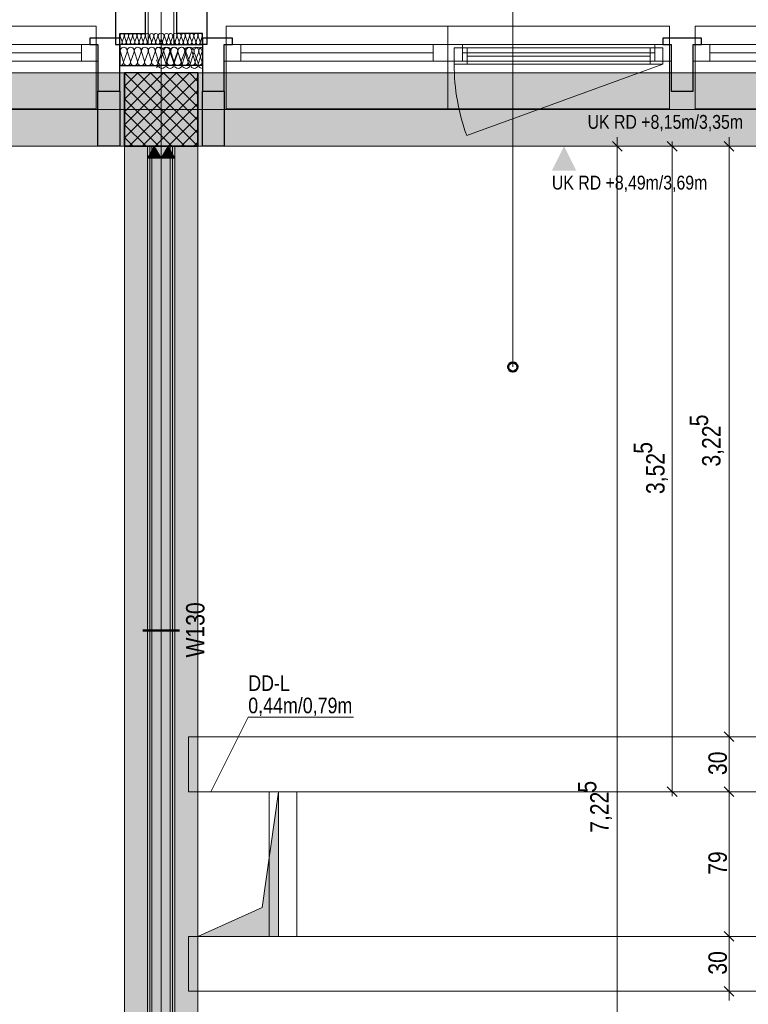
# Model space of a CAD drawing. Extents: x -620 to 300, y 62 to 1107.
# Tile 97 of 256: x -141 to -61, y 894 to 1002. Entities that reach past the tile are written whole.
import ezdxf
from ezdxf.lldxf.tags import DXFTag

# ---------------------------------------------------------------- set-up
doc = ezdxf.new("R2010")
doc.units = 0
doc.layers.get('0').update_dxf_attribs({"lineweight": 35})
for name, color, linetype, lineweight, true_color in [('00 -Bauelemente -Dämmung innen', 7, 'Continuous', 9, 0xff7fe6), ('00 -Bauelemente -Gipskarton', 7, 'Continuous', 9, 0xff7fe6), ('00_Beschriftung UZ', 3, 'Continuous', 13, 0x00ff00), ('30 -33 Aussenwände- 3 Aussenstützen', 7, 'Continuous', 50, 0x0000dd), ('30 -33 Aussenwände- 7 Fassade_ Elemente', 7, 'Continuous', 9, 0x00aacc), ('30 -34 Innenwände- 2 nichttragend', 7, 'Continuous', 18, 0xff7fe6), ('30 -35 Decken- 1 Konstruktion-Träger- Stahlbeton', 7, 'grob-A06G9FRA8I', 13, 0x33aa00), ('30 -35 Decken- 1 Konstruktion-Träger- Stahlbeton -Ortbeton', 7, 'grob-A06G9FRA8I', 13, 0x33aa00), ('30 -35 Decken- 11 Durchbruch', 5, 'Continuous', 15, 0x0000ff), ('70 -72 Beschriftung- 2 Beschriftung Bauteile', 7, 'Continuous', 9, 0x9999ff), ('70 -75 Raumstempel-2 Verweislinie', 1, 'Continuous', 9, 0xff0000), ('70 -76 Bemaßung- 2 Allgemein', 9, 'Continuous', 5, 0x808080)]:
    doc.layers.add(name, color=color, linetype=linetype, lineweight=lineweight, true_color=true_color)
for name, color, linetype, lineweight in [('30 -35 Decken- 1 Konstruktion-Träger- Stahl Hohlprofil', 7, 'grob-A06G9FRA8I', 9), ('70 -71 Achsen- 1 Gebäudeachsen', 7, 'STRICHPUNKT2-A06G9FR98I', 18), ('70 -75 Raumstempel- 3 Wandstempel', 7, 'Continuous', 50)]:
    doc.layers.add(name, color=color, linetype=linetype, lineweight=lineweight)
doc.layers.add('iwb_Schraffur_Unterzug', color=7, linetype='Continuous', lineweight=5, true_color=0xffffcc, plot=False)
doc.styles.get("Standard").update_dxf_attribs({"font": 'ARIALN.TTF'})
tags = doc.linetypes.add('grob-A06G9FRA8I', pattern=[14, 3, -8, 3]).pattern_tags.tags
tags[8:9] = [DXFTag(74, 4), DXFTag(75, 0), DXFTag(340, '0'), DXFTag(46, 0.0), DXFTag(50, 0.0), DXFTag(44, 0.0), DXFTag(45, 0.0)]
tags[6:7] = [DXFTag(74, 4), DXFTag(75, 0), DXFTag(340, '0'), DXFTag(46, 0.0), DXFTag(50, 0.0), DXFTag(44, 0.0), DXFTag(45, 0.0)]
tags[4:5] = [DXFTag(74, 4), DXFTag(75, 0), DXFTag(340, '0'), DXFTag(46, 0.0), DXFTag(50, 0.0), DXFTag(44, 0.0), DXFTag(45, 0.0)]
tags = doc.linetypes.add('STRICHPUNKT2-A06G9FR98I', pattern=[12.7, 6.35, -3.175, 0, -3.175]).pattern_tags.tags
tags[10:11] = [DXFTag(74, 4), DXFTag(75, 0), DXFTag(340, '0'), DXFTag(46, 0.0), DXFTag(50, 0.0), DXFTag(44, 0.0), DXFTag(45, 0.0)]
tags[8:9] = [DXFTag(74, 4), DXFTag(75, 0), DXFTag(340, '0'), DXFTag(46, 0.0), DXFTag(50, 0.0), DXFTag(44, 0.0), DXFTag(45, 0.0)]
tags[6:7] = [DXFTag(74, 4), DXFTag(75, 0), DXFTag(340, '0'), DXFTag(46, 0.0), DXFTag(50, 0.0), DXFTag(44, 0.0), DXFTag(45, 0.0)]
tags[4:5] = [DXFTag(74, 4), DXFTag(75, 0), DXFTag(340, '0'), DXFTag(46, 0.0), DXFTag(50, 0.0), DXFTag(44, 0.0), DXFTag(45, 0.0)]

# ---------------------------------------------------------------- blocks, each defined once
blk = doc.blocks.new('Referenz-A06G9FRB8I')
at = {"layer": '00 -Bauelemente -Dämmung innen', "color": 0, "linetype": 'Continuous', "ltscale": 0.13}
for p, q in [((-126.58, 831.05), (-126.58, 988.05)), ((-124.58, 843.05), (-124.58, 988.05))]:
    blk.add_line(p, q, dxfattribs=at)
at = {"layer": '00 -Bauelemente -Gipskarton', "color": 0, "linetype": 'Continuous', "ltscale": 0.13}
for p, q in [((-127.08, 831.05), (-127.08, 988.05)), ((-126.83, 831.05), (-126.83, 988.05)), ((-126.58, 831.05), (-126.58, 988.05)), ((-124.58, 843.05), (-124.58, 988.05)), ((-124.33, 843.3), (-124.33, 988.05)), ((-124.08, 843.55), (-124.08, 988.05))]:
    blk.add_line(p, q, dxfattribs=at)
at = {"layer": '00_Beschriftung UZ', "color": 0, "lineweight": 0}
for points in [[(-82.91, 990.72), (-81.58, 988.05), (-80.24, 990.72)], [(-82.91, 985.38), (-81.58, 988.05), (-80.24, 985.38)]]:
    blk.add_solid(points, dxfattribs=at)
at = {"layer": '30 -33 Aussenwände- 3 Aussenstützen', "color": 0, "lineweight": 9}
for p, q in [((-129.58, 996.03), (-129.55, 996.05)), ((-129.58, 994.62), (-128.14, 996.05)), ((-129.58, 993.2), (-126.73, 996.05)), ((-129.58, 991.79), (-125.31, 996.05)), ((-129.58, 990.38), (-123.9, 996.05)), ((-129.58, 988.96), (-122.48, 996.05)), ((-129.57, 996.05), (-121.58, 988.06)), ((-128.16, 996.05), (-121.58, 989.47)), ((-126.74, 996.05), (-121.58, 990.88)), ((-125.33, 996.05), (-121.58, 992.3)), ((-123.92, 996.05), (-121.58, 993.71)), ((-122.5, 996.05), (-121.58, 995.13)), ((-129.07, 988.05), (-121.58, 995.55)), ((-129.58, 994.64), (-122.99, 988.05)), ((-127.66, 988.05), (-121.58, 994.13)), ((-129.58, 993.23), (-124.4, 988.05)), ((-126.24, 988.05), (-121.58, 992.72)), ((-125.58, 993.05), (-125.58, 991.05)), ((-129.58, 991.81), (-125.82, 988.05)), ((-126.58, 992.05), (-124.58, 992.05)), ((-124.83, 988.05), (-121.58, 991.3)), ((-129.58, 990.4), (-127.23, 988.05)), ((-123.41, 988.05), (-121.58, 989.89)), ((-129.58, 988.99), (-128.64, 988.05)), ((-122, 988.05), (-121.58, 988.48))]:
    blk.add_line(p, q, dxfattribs=at)
at = {"layer": '30 -33 Aussenwände- 3 Aussenstützen', "color": 0, "linetype": 'Continuous', "lineweight": -2, "ltscale": 0.25}
for p, q in [((-121.58, 996.05), (-129.58, 996.05)), ((-129.58, 996.05), (-129.58, 988.05)), ((-121.58, 988.05), (-121.58, 996.05)), ((-129.58, 988.05), (-121.58, 988.05))]:
    blk.add_line(p, q, dxfattribs=at)
at = {"layer": '30 -33 Aussenwände- 7 Fassade_ Elemente', "color": 0, "linetype": 'Continuous', "ltscale": 0.13}
for p, q in [((-126.98, 999.15), (-126.98, 1003.99)), ((-124.18, 1003.99), (-124.18, 999.15)), ((-156.88, 999.15), (-132.48, 999.15)), ((-132.48, 999.15), (-132.48, 997.35)), ((-130.08, 999.15), (-126.98, 999.15)), ((-130.08, 988.05), (-130.08, 999.15)), ((-129.85, 999.45), (-130.05, 1000.05)), ((-129.61, 1000.05), (-129.83, 999.45)), ((-129.39, 999.45), (-129.59, 1000.05)), ((-129.15, 1000.05), (-129.37, 999.45)), ((-128.93, 999.45), (-129.13, 1000.05)), ((-128.69, 1000.05), (-128.91, 999.45)), ((-128.47, 999.45), (-128.67, 1000.05)), ((-128.23, 1000.05), (-128.45, 999.45)), ((-128.02, 999.45), (-128.21, 1000.05)), ((-127.77, 1000.05), (-127.99, 999.45)), ((-127.56, 999.45), (-127.75, 1000.05)), ((-127.31, 1000.05), (-127.53, 999.45)), ((-127.1, 999.45), (-127.29, 1000.05)), ((-126.85, 1000.05), (-127.07, 999.45)), ((-126.64, 999.45), (-126.83, 1000.05)), ((-126.39, 1000.05), (-126.61, 999.45)), ((-126.18, 999.45), (-126.37, 1000.05)), ((-125.93, 1000.05), (-126.15, 999.45)), ((-125.72, 999.45), (-125.91, 1000.05)), ((-125.69, 999.45), (-125.58, 999.77)), ((-125.46, 999.45), (-125.58, 999.77)), ((-125.43, 999.45), (-125.24, 1000.05)), ((-125.22, 1000.05), (-125, 999.45)), ((-124.97, 999.45), (-124.78, 1000.05)), ((-124.76, 1000.05), (-124.54, 999.45)), ((-124.51, 999.45), (-124.32, 1000.05)), ((-124.3, 1000.05), (-124.08, 999.45)), ((-124.18, 999.15), (-121.08, 999.15)), ((-124.06, 999.45), (-123.86, 1000.05)), ((-123.84, 1000.05), (-123.62, 999.45)), ((-123.6, 999.45), (-123.4, 1000.05)), ((-123.38, 1000.05), (-123.16, 999.45)), ((-123.14, 999.45), (-122.94, 1000.05)), ((-122.92, 1000.05), (-122.7, 999.45)), ((-122.68, 999.45), (-122.48, 1000.05)), ((-122.46, 1000.05), (-122.24, 999.45)), ((-122.22, 999.45), (-122.02, 1000.05)), ((-122, 1000.05), (-121.78, 999.45)), ((-121.76, 999.45), (-121.56, 1000.05)), ((-121.54, 1000.05), (-121.32, 999.45)), ((-121.3, 999.45), (-121.1, 1000.05)), ((-121.08, 999.15), (-121.08, 988.05)), ((-118.68, 997.35), (-118.68, 999.15)), ((-118.68, 999.15), (-94.28, 999.15)), ((-94.28, 999.15), (-69.88, 999.15)), ((-94.28, 999.15), (-94.28, 997.35)), ((-69.88, 999.15), (-69.88, 997.35)), ((-67.48, 997.35), (-67.48, 999.15)), ((-67.48, 999.15), (-43.08, 999.15)), ((-129.71, 997.35), (-130.03, 998.35)), ((-129.3, 998.35), (-129.67, 997.35)), ((-128.94, 997.35), (-129.26, 998.35)), ((-128.53, 998.35), (-128.9, 997.35)), ((-128.17, 997.35), (-128.5, 998.35)), ((-127.77, 998.35), (-128.14, 997.35)), ((-127.41, 997.35), (-127.73, 998.35)), ((-127, 998.35), (-127.37, 997.35)), ((-126.64, 997.35), (-126.96, 998.35)), ((-126.23, 998.35), (-126.6, 997.35)), ((-125.88, 997.35), (-126.2, 998.35)), ((-125.91, 997.13), (-125.54, 998.28)), ((-125.84, 997.35), (-125.58, 998.06)), ((-125.31, 998.35), (-125.58, 997.64)), ((-125.49, 998.28), (-125.07, 997.13)), ((-125.28, 998.35), (-124.95, 997.35)), ((-125.02, 997.13), (-124.65, 998.28)), ((-124.92, 997.35), (-124.55, 998.35)), ((-124.61, 998.28), (-124.19, 997.13)), ((-124.51, 998.35), (-124.19, 997.35)), ((-124.15, 997.35), (-123.78, 998.35)), ((-124.14, 997.13), (-123.77, 998.28)), ((-123.74, 998.35), (-123.42, 997.35)), ((-123.73, 998.28), (-123.31, 997.13)), ((-123.38, 997.35), (-123.01, 998.35)), ((-123.26, 997.13), (-122.89, 998.28)), ((-122.98, 998.35), (-122.66, 997.35)), ((-122.85, 998.28), (-122.42, 997.13)), ((-122.62, 997.35), (-122.25, 998.35)), ((-122.38, 997.13), (-122.01, 998.28)), ((-122.21, 998.35), (-121.89, 997.35)), ((-121.97, 998.28), (-121.54, 997.13)), ((-121.85, 997.35), (-121.48, 998.35)), ((-121.5, 997.13), (-121.13, 998.28)), ((-121.45, 998.35), (-121.12, 997.35)), ((-93.58, 998.8), (-70.78, 998.8)), ((-93.58, 997), (-93.58, 998.8)), ((-70.78, 998.8), (-70.78, 997)), ((-132.48, 997.35), (-156.88, 997.35)), ((-125.95, 997.13), (-126.08, 997.47)), ((-94.28, 997.35), (-118.68, 997.35)), ((-69.88, 997.35), (-94.28, 997.35)), ((-70.78, 997), (-93.58, 997)), ((-43.08, 997.35), (-67.48, 997.35)), ((-125.58, 993.05), (-125.58, 991.05)), ((-124.58, 992.05), (-126.58, 992.05)), ((-286.08, 988.05), (-130.08, 988.05)), ((-121.08, 988.05), (34.92, 988.05))]:
    blk.add_line(p, q, dxfattribs=at)
at = {"layer": '30 -33 Aussenwände- 7 Fassade_ Elemente', "color": 0, "linetype": 'Continuous', "lineweight": -2, "ltscale": 0.25}
for p, q in [((-130.58, 1002.99), (-130.58, 999.15)), ((-127.28, 1000.35), (-127.28, 1002.99)), ((-123.88, 1000.35), (-123.88, 1002.99)), ((-120.58, 1002.99), (-120.58, 999.15)), ((-130.08, 1000.35), (-127.28, 1000.35)), ((-130.08, 999.15), (-130.08, 1000.35)), ((-121.08, 1000.35), (-123.88, 1000.35)), ((-121.08, 999.15), (-121.08, 1000.35)), ((-130.08, 999.85), (-133.38, 999.85)), ((-133.38, 999.85), (-133.38, 999.15)), ((-133.38, 999.15), (-132.48, 999.15)), ((-132.48, 999.15), (-132.48, 994.05)), ((-130.58, 999.15), (-130.08, 999.15)), ((-130.08, 994.05), (-130.08, 999.85)), ((-130.08, 999.15), (-130.08, 996.85)), ((-125.58, 999.15), (-130.08, 999.15)), ((-125.58, 999.15), (-121.08, 999.15)), ((-121.08, 999.85), (-121.08, 994.05)), ((-117.78, 999.85), (-121.08, 999.85)), ((-121.08, 999.15), (-121.08, 996.85)), ((-120.58, 999.15), (-121.08, 999.15)), ((-118.68, 999.15), (-117.78, 999.15)), ((-118.68, 994.05), (-118.68, 999.15)), ((-117.78, 999.15), (-117.78, 999.85)), ((-66.58, 999.85), (-70.78, 999.85)), ((-70.78, 999.85), (-70.78, 999.15)), ((-70.78, 999.15), (-69.88, 999.15)), ((-69.88, 999.15), (-69.88, 994.05)), ((-67.48, 999.15), (-66.58, 999.15)), ((-67.48, 994.05), (-67.48, 999.15)), ((-66.58, 999.15), (-66.58, 999.85)), ((-130.08, 996.85), (-125.58, 996.85)), ((-121.08, 996.85), (-125.58, 996.85)), ((-132.48, 988.05), (-132.48, 994.05)), ((-132.48, 994.05), (-130.08, 994.05)), ((-130.08, 994.05), (-130.08, 988.05)), ((-121.08, 988.05), (-121.08, 994.05)), ((-121.08, 994.05), (-118.68, 994.05)), ((-118.68, 994.05), (-118.68, 988.05)), ((-69.88, 994.05), (-67.48, 994.05)), ((-130.08, 988.05), (-132.48, 988.05)), ((-118.68, 988.05), (-121.08, 988.05))]:
    blk.add_line(p, q, dxfattribs=at)
at = {"layer": '30 -33 Aussenwände- 7 Fassade_ Elemente', "color": 0}
for p, q in [((-156.88, 1001.15), (-132.68, 1001.15)), ((-132.68, 1001.15), (-132.68, 999.15)), ((-118.48, 1001.15), (-94.28, 1001.15)), ((-118.48, 999.15), (-118.48, 1001.15)), ((-94.28, 1001.15), (-70.08, 1001.15)), ((-94.28, 1001.15), (-94.28, 999.15)), ((-70.08, 1001.15), (-70.08, 999.15)), ((-67.28, 999.15), (-67.28, 1001.15)), ((-67.28, 1001.15), (-43.08, 1001.15)), ((-155.28, 999.15), (-134.28, 999.15)), ((-134.28, 999.15), (-134.28, 997.35)), ((-132.68, 999.15), (-134.28, 999.15)), ((-132.68, 997.35), (-132.68, 999.15)), ((-118.48, 999.15), (-116.88, 999.15)), ((-118.48, 997.35), (-118.48, 999.15)), ((-116.88, 999.15), (-95.88, 999.15)), ((-116.88, 997.35), (-116.88, 999.15)), ((-95.88, 999.15), (-95.88, 997.35)), ((-94.28, 999.15), (-95.88, 999.15)), ((-94.28, 997.35), (-94.28, 999.15)), ((-94.28, 999.15), (-92.68, 999.15)), ((-92.68, 997.35), (-92.68, 999.15)), ((-92.68, 999.15), (-71.68, 999.15)), ((-70.08, 999.15), (-71.68, 999.15)), ((-71.68, 999.15), (-71.68, 997.35)), ((-70.08, 997.35), (-70.08, 999.15)), ((-67.28, 999.15), (-65.68, 999.15)), ((-67.28, 997.35), (-67.28, 999.15)), ((-65.68, 999.15), (-44.68, 999.15)), ((-65.68, 997.35), (-65.68, 999.15)), ((-134.28, 998.25), (-155.28, 998.25)), ((-95.88, 998.25), (-116.88, 998.25)), ((-71.68, 998.25), (-92.68, 998.25)), ((-44.68, 998.25), (-65.68, 998.25)), ((-134.28, 997.35), (-155.28, 997.35)), ((-134.28, 997.35), (-132.68, 997.35)), ((-132.68, 992.15), (-132.68, 997.35)), ((-118.48, 997.35), (-118.48, 992.15)), ((-116.88, 997.35), (-118.48, 997.35)), ((-95.88, 997.35), (-116.88, 997.35)), ((-95.88, 997.35), (-94.28, 997.35)), ((-94.28, 992.15), (-94.28, 997.35)), ((-92.68, 997.35), (-94.28, 997.35)), ((-71.68, 997.35), (-92.68, 997.35)), ((-71.68, 997.35), (-70.08, 997.35)), ((-70.08, 992.15), (-70.08, 997.35)), ((-65.68, 997.35), (-67.28, 997.35)), ((-67.28, 997.35), (-67.28, 992.15)), ((-44.68, 997.35), (-65.68, 997.35)), ((-156.88, 992.15), (-132.68, 992.15)), ((-118.48, 992.15), (-94.28, 992.15)), ((-94.28, 992.15), (-70.08, 992.15)), ((-67.28, 992.15), (-43.08, 992.15))]:
    blk.add_line(p, q, dxfattribs=at)
at = {"layer": '30 -33 Aussenwände- 7 Fassade_ Elemente', "color": 0, "linetype": 'Continuous', "lineweight": 18, "ltscale": 0.18}
for p, q in [((-134.28, 997.35), (-134.28, 999.15)), ((-134.28, 999.15), (-132.48, 999.15)), ((-132.48, 999.15), (-132.48, 997.35)), ((-118.68, 999.15), (-116.88, 999.15)), ((-118.68, 997.35), (-118.68, 999.15)), ((-116.88, 999.15), (-116.88, 997.35)), ((-95.88, 997.35), (-95.88, 999.15)), ((-95.88, 999.15), (-94.28, 999.15)), ((-94.28, 999.15), (-94.28, 997.35)), ((-94.28, 999.15), (-92.68, 999.15)), ((-92.68, 999.15), (-92.68, 997.35)), ((-71.68, 997.35), (-71.68, 999.15)), ((-71.68, 999.15), (-69.88, 999.15)), ((-69.88, 999.15), (-69.88, 997.35)), ((-67.48, 999.15), (-65.68, 999.15)), ((-67.48, 997.35), (-67.48, 999.15)), ((-65.68, 999.15), (-65.68, 997.35)), ((-155.28, 998.25), (-134.28, 998.25)), ((-95.88, 998.25), (-116.88, 998.25)), ((-93.58, 998.8), (-92.18, 998.8)), ((-93.58, 997), (-93.58, 998.8)), ((-92.68, 998.25), (-71.68, 998.25)), ((-92.18, 998.8), (-92.18, 997)), ((-72.18, 997), (-72.18, 998.8)), ((-72.18, 998.8), (-70.78, 998.8)), ((-70.78, 998.8), (-70.78, 997)), ((-65.68, 998.25), (-44.68, 998.25)), ((-132.48, 997.35), (-134.28, 997.35)), ((-116.88, 997.35), (-118.68, 997.35)), ((-94.28, 997.35), (-95.88, 997.35)), ((-92.68, 997.35), (-94.28, 997.35)), ((-92.18, 997), (-93.58, 997)), ((-92.18, 997.9), (-72.18, 997.9)), ((-70.78, 997), (-72.18, 997)), ((-69.88, 997.35), (-71.68, 997.35)), ((-65.68, 997.35), (-67.48, 997.35))]:
    blk.add_line(p, q, dxfattribs=at)
at = {"layer": '30 -33 Aussenwände- 7 Fassade_ Elemente', "color": 0, "linetype": 'grob-A06G9FRA8I', "ltscale": 0.13}
blk.add_line((-70.78, 997), (-92.2, 989.21), dxfattribs=at)
at = {"layer": '30 -33 Aussenwände- 7 Fassade_ Elemente', "color": 0, "linetype": 'Continuous', "ltscale": 0.13}
for centre, major_axis, end_param in [((-129.83, 1000.12), (0.219, -0.071), 3.765224), ((-129.37, 1000.12), (0.219, -0.071), 3.765224), ((-128.91, 1000.12), (0.219, -0.071), 3.765224), ((-128.45, 1000.12), (0.219, -0.071), 3.765224), ((-127.99, 1000.12), (0.219, -0.071), 3.765224), ((-127.53, 1000.12), (0.219, -0.071), 3.765224), ((-127.07, 1000.12), (0.219, -0.071), 3.765224), ((-126.61, 1000.12), (0.219, -0.071), 3.765224), ((-126.61, 1000.12), (-0.135, 0.186), 1.255075), ((-126.61, 1000.12), (0.135, 0.186), 1.255075), ((-126.61, 1000.12), (0.219, -0.071), 1.255075), ((-126.15, 1000.12), (0.219, -0.071), 3.765224), ((-126.15, 1000.12), (-0.135, 0.186), 1.255075), ((-126.15, 1000.12), (0.135, 0.186), 1.255075), ((-126.15, 1000.12), (0.219, -0.071), 1.255075), ((-125.69, 1000.12), (0.116, 0.198), 2.411197), ((-125.46, 1000.12), (0.219, -0.07), 2.411197), ((-125, 1000.12), (0.219, -0.07), 3.765224), ((-125, 1000.12), (-0.135, 0.186), 1.255075), ((-125, 1000.12), (0.135, 0.186), 1.255075), ((-125, 1000.12), (0.219, -0.07), 1.255075), ((-124.54, 1000.12), (0.219, -0.07), 3.765224), ((-124.54, 1000.12), (-0.135, 0.186), 1.255075), ((-124.54, 1000.12), (0.135, 0.186), 1.255075), ((-124.54, 1000.12), (0.219, -0.07), 1.255075), ((-124.08, 1000.12), (0.219, -0.07), 3.765224), ((-123.62, 1000.12), (0.219, -0.07), 3.765224), ((-123.16, 1000.12), (0.219, -0.07), 3.765224), ((-122.7, 1000.12), (0.219, -0.07), 3.765224), ((-122.24, 1000.12), (0.219, -0.07), 3.765224), ((-121.78, 1000.12), (0.219, -0.07), 3.765224), ((-121.32, 1000.12), (0.219, -0.07), 3.765224), ((-130.07, 999.38), (-0.003, -0.23), 1.896254), ((-129.61, 999.38), (-0.219, 0.071), 3.764652), ((-129.15, 999.38), (-0.219, 0.071), 3.764652), ((-128.69, 999.38), (-0.219, 0.071), 3.764652), ((-128.23, 999.38), (-0.219, 0.071), 3.764652), ((-127.77, 999.38), (-0.219, 0.071), 3.764652), ((-127.31, 999.38), (-0.219, 0.071), 3.764652), ((-126.85, 999.38), (-0.219, 0.071), 1.254884), ((-126.85, 999.38), (-0.219, 0.071), 3.764652), ((-126.85, 999.38), (-0.135, -0.186), 1.254884), ((-126.85, 999.38), (0.135, -0.186), 1.254884), ((-126.4, 999.38), (-0.219, 0.071), 1.254884), ((-126.4, 999.38), (-0.219, 0.071), 3.764652), ((-126.4, 999.38), (-0.135, -0.186), 1.254884), ((-126.4, 999.38), (0.135, -0.186), 1.254884), ((-125.94, 999.38), (-0.219, 0.071), 1.254884), ((-125.94, 999.38), (-0.135, -0.186), 1.254884), ((-125.94, 999.38), (0.135, -0.186), 1.254884), ((-125.48, 999.38), (-0.219, 0.071), 1.434048), ((-125.67, 999.38), (0.1, -0.207), 1.434048), ((-125.22, 999.38), (-0.219, 0.07), 1.254884), ((-125.22, 999.38), (-0.135, -0.186), 1.254884), ((-125.22, 999.38), (0.135, -0.186), 1.254884), ((-124.76, 999.38), (-0.219, 0.07), 3.764652), ((-124.76, 999.38), (-0.219, 0.07), 1.254884), ((-124.76, 999.38), (-0.135, -0.186), 1.254884), ((-124.76, 999.38), (0.135, -0.186), 1.254884), ((-124.3, 999.38), (-0.219, 0.07), 3.764652), ((-124.3, 999.38), (-0.219, 0.07), 1.254884), ((-124.3, 999.38), (-0.135, -0.186), 1.254884), ((-124.3, 999.38), (0.135, -0.186), 1.254884), ((-123.84, 999.38), (-0.219, 0.07), 3.764652), ((-123.38, 999.38), (-0.219, 0.07), 3.764652), ((-122.92, 999.38), (-0.219, 0.07), 3.764652), ((-122.46, 999.38), (-0.219, 0.07), 3.764652), ((-122, 999.38), (-0.219, 0.07), 3.764652), ((-121.54, 999.38), (-0.219, 0.07), 3.764652), ((-121.08, 999.38), (-0.219, 0.07), 1.896254), ((-129.66, 998.47), (0.364, -0.117), 3.765224), ((-128.9, 998.47), (0.364, -0.117), 3.765224), ((-128.13, 998.47), (0.364, -0.117), 3.765224), ((-127.36, 998.47), (0.364, -0.117), 3.765224), ((-127.36, 998.47), (-0.225, 0.31), 1.255075), ((-127.36, 998.47), (0.225, 0.31), 1.255075), ((-127.36, 998.47), (0.364, -0.117), 1.255075), ((-126.6, 998.47), (0.364, -0.117), 3.765224), ((-126.6, 998.47), (-0.225, 0.31), 1.255075), ((-126.6, 998.47), (0.225, 0.31), 1.255075), ((-126.6, 998.47), (0.364, -0.117), 1.255075), ((-125.83, 998.47), (0.257, 0.283), 2.619647), ((-125.95, 998.41), (0.419, -0.135), 2.160679), ((-125.68, 998.47), (0.364, -0.117), 1.613483), ((-125.07, 998.41), (0.419, -0.135), 3.765224), ((-125.07, 998.41), (-0.258, 0.356), 1.255075), ((-125.07, 998.41), (0.258, 0.356), 1.255075), ((-124.91, 998.47), (-0.225, 0.31), 1.254884), ((-124.91, 998.47), (0.225, 0.31), 1.254884), ((-125.07, 998.41), (0.419, -0.135), 1.255075), ((-124.91, 998.47), (0.364, -0.117), 1.254884), ((-124.19, 998.41), (0.419, -0.135), 3.765224), ((-124.19, 998.41), (-0.258, 0.356), 1.255075), ((-124.14, 998.47), (0.364, -0.117), 3.764652), ((-124.14, 998.47), (-0.225, 0.31), 1.254884), ((-124.19, 998.41), (0.258, 0.356), 1.255075), ((-124.14, 998.47), (0.225, 0.31), 1.254884), ((-124.19, 998.41), (0.419, -0.135), 1.255075), ((-124.14, 998.47), (0.364, -0.117), 1.254884), ((-123.31, 998.41), (0.419, -0.135), 3.765224), ((-123.38, 998.47), (0.364, -0.117), 3.764652), ((-123.38, 998.47), (-0.225, 0.31), 1.254884), ((-123.38, 998.47), (0.225, 0.31), 1.254884), ((-123.38, 998.47), (0.364, -0.117), 1.254884), ((-122.61, 998.47), (0.364, -0.117), 3.764652), ((-122.43, 998.41), (0.419, -0.135), 3.765224), ((-121.85, 998.47), (0.364, -0.117), 3.764652), ((-121.55, 998.41), (0.419, -0.135), 3.765224), ((-121.08, 998.47), (0.005, 0.383), 1.896254), ((-130.07, 997.24), (-0.005, -0.383), 1.896254), ((-129.3, 997.24), (-0.364, 0.117), 3.764652), ((-128.54, 997.24), (-0.364, 0.117), 3.764652), ((-127.77, 997.24), (-0.364, 0.117), 3.764652), ((-127.77, 997.24), (-0.364, 0.117), 1.254884), ((-127.77, 997.24), (-0.225, -0.31), 1.254884), ((-127.77, 997.24), (0.225, -0.31), 1.254884), ((-127.01, 997.24), (-0.364, 0.117), 1.254884), ((-127.01, 997.24), (-0.364, 0.117), 3.764652), ((-127.01, 997.24), (-0.225, -0.31), 1.254884), ((-127.01, 997.24), (0.225, -0.31), 1.254884), ((-126.24, 997.24), (-0.364, 0.117), 1.254884), ((-126.24, 997.24), (-0.225, -0.31), 1.254884), ((-126.37, 996.99), (0.292, -0.329), 1.157172), ((-126.24, 997.24), (0.225, -0.31), 1.254884), ((-125.49, 996.99), (-0.419, 0.135), 1.254884), ((-125.47, 997.24), (-0.364, 0.117), 1.613483), ((-125.32, 997.24), (-0.257, -0.283), 2.619647), ((-125.49, 996.99), (0.258, -0.356), 1.254884), ((-124.61, 996.99), (-0.419, 0.135), 1.254884), ((-124.61, 996.99), (-0.419, 0.135), 3.764652), ((-124.55, 997.24), (-0.364, 0.117), 3.765224), ((-124.55, 997.24), (-0.364, 0.117), 1.255075), ((-124.55, 997.24), (-0.225, -0.31), 1.255075), ((-124.61, 996.99), (0.258, -0.356), 1.254884), ((-124.55, 997.24), (0.225, -0.31), 1.255075), ((-123.79, 997.24), (-0.364, 0.117), 1.255075), ((-123.79, 997.24), (-0.364, 0.117), 3.765224), ((-123.72, 996.99), (-0.419, 0.135), 3.764652), ((-123.72, 996.99), (-0.419, 0.135), 1.254884), ((-123.79, 997.24), (-0.225, -0.31), 1.255075), ((-123.79, 997.24), (0.225, -0.31), 1.255075), ((-123.72, 996.99), (0.258, -0.356), 1.254884), ((-123.02, 997.24), (-0.364, 0.117), 3.765224), ((-122.84, 996.99), (-0.419, 0.135), 3.764652), ((-122.25, 997.24), (-0.364, 0.117), 3.765224), ((-121.96, 996.99), (-0.419, 0.135), 3.764652), ((-121.49, 997.24), (-0.364, 0.117), 3.765224), ((-121.08, 996.99), (-0.419, 0.135), 1.896254), ((-125.49, 996.99), (-0.258, -0.356), 1.254884), ((-124.61, 996.99), (-0.258, -0.356), 1.254884), ((-123.72, 996.99), (-0.258, -0.356), 1.254884)]:
    blk.add_ellipse(centre, major_axis=major_axis, ratio=1, start_param=0, end_param=end_param, dxfattribs=at)
at = {"layer": '30 -33 Aussenwände- 7 Fassade_ Elemente', "color": 0, "linetype": 'grob-A06G9FRA8I', "ltscale": 0.13}
blk.add_ellipse((-70.78, 997), major_axis=(-22.8, 0), ratio=1, start_param=0, end_param=0.349066, dxfattribs=at)
at = {"layer": '30 -34 Innenwände- 2 nichttragend', "color": 0, "linetype": 'Continuous', "ltscale": 0.18}
for p, q in [((-127.08, 831.05), (-127.08, 988.05)), ((-124.08, 988.05), (-127.08, 988.05)), ((-124.08, 843.55), (-124.08, 988.05))]:
    blk.add_line(p, q, dxfattribs=at)
at = {"layer": '30 -35 Decken- 1 Konstruktion-Träger- Stahl Hohlprofil', "color": 0, "linetype": 'grob-A06G9FRA8I', "ltscale": 0.13}
for p, q in [((-112.78, 901.75), (-112.78, 917.55)), ((-112.78, 917.55), (-110.78, 917.55)), ((-110.78, 917.55), (-110.78, 901.75)), ((-110.78, 901.75), (-112.78, 901.75))]:
    blk.add_line(p, q, dxfattribs=at)
at = {"layer": '30 -35 Decken- 1 Konstruktion-Träger- Stahlbeton', "color": 0}
for p, q in [((-129.58, 996.05), (-538.63, 996.05)), ((75.97, 996.05), (-121.58, 996.05)), ((-129.58, 988.05), (-538.63, 988.05)), ((-129.58, 988.05), (-129.58, 771.05)), ((-121.58, 988.05), (-121.58, 771.05)), ((75.97, 988.05), (-121.58, 988.05))]:
    blk.add_line(p, q, dxfattribs=at)
at = {"layer": '30 -35 Decken- 1 Konstruktion-Träger- Stahlbeton', "color": 0, "linetype": 'Continuous', "lineweight": 35, "ltscale": 0.35}
for p, q in [((-129.58, 988.05), (-129.58, 996.05)), ((-121.58, 988.05), (-121.58, 996.05)), ((-121.58, 988.05), (-129.58, 988.05))]:
    blk.add_line(p, q, dxfattribs=at)
at = {"layer": '30 -35 Decken- 1 Konstruktion-Träger- Stahlbeton -Ortbeton', "color": 0, "linetype": 'grob-A06G9FRA8I', "ltscale": 0.13}
for p, q in [((-122.58, 917.55), (-122.58, 923.55)), ((-122.58, 923.55), (-44.58, 923.55)), ((-44.58, 917.55), (-122.58, 917.55)), ((-122.58, 895.75), (-122.58, 901.75)), ((-122.58, 901.75), (-44.58, 901.75)), ((-44.58, 895.75), (-122.58, 895.75))]:
    blk.add_line(p, q, dxfattribs=at)
at = {"layer": '30 -35 Decken- 11 Durchbruch', "color": 0, "linetype": 'Continuous', "ltscale": 0.15}
for p, q in [((-120.14, 917.55), (-116.07, 925.69)), ((-116.07, 925.69), (-104.58, 925.69)), ((-121.58, 901.75), (-121.58, 917.55)), ((-121.58, 917.55), (-112.78, 917.55)), ((-112.78, 917.55), (-114.54, 904.91)), ((-112.78, 917.55), (-114.54, 904.91)), ((-112.78, 901.75), (-112.78, 917.55)), ((-114.54, 904.91), (-121.58, 901.75)), ((-114.54, 904.91), (-121.58, 901.75)), ((-121.58, 901.75), (-112.78, 901.75))]:
    blk.add_line(p, q, dxfattribs=at)
at = {"layer": '30 -35 Decken- 11 Durchbruch', "color": 0, "linetype": 'grob-A06G9FRA8I', "ltscale": 0.15}
for p, q in [((-121.58, 917.55), (-113.78, 917.55)), ((-121.58, 901.75), (-121.58, 917.55)), ((-113.78, 917.55), (-113.78, 901.75)), ((-113.78, 901.75), (-121.58, 901.75))]:
    blk.add_line(p, q, dxfattribs=at)
at = {"layer": '30 -35 Decken- 11 Durchbruch', "color": 0, "lineweight": 0}
for points in [[(-112.78, 901.75), (-114.54, 904.91), (-112.78, 917.55)], [(-114.54, 901.75), (-121.58, 901.75), (-114.54, 904.91)], [(-114.54, 901.75), (-114.54, 904.91), (-112.78, 901.75)]]:
    blk.add_solid(points, dxfattribs=at)
at = {"layer": '70 -71 Achsen- 1 Gebäudeachsen', "color": 0, "linetype": 'STRICHPUNKT2-A06G9FR98I', "ltscale": 0.18}
for p, q in [((-125.58, 1076.99), (-125.58, 77.55)), ((-538.63, 992.05), (75.97, 992.05))]:
    blk.add_line(p, q, dxfattribs=at)
at = {"layer": '70 -72 Beschriftung- 2 Beschriftung Bauteile', "color": 0}
for p, q in [((-127.08, 986.75), (-126.33, 988.05)), ((-126.33, 988.05), (-125.58, 986.75)), ((-125.58, 986.75), (-124.83, 988.05)), ((-124.83, 988.05), (-124.08, 986.75)), ((-125.58, 986.75), (-127.08, 986.75)), ((-124.08, 986.75), (-125.58, 986.75))]:
    blk.add_line(p, q, dxfattribs=at)
at = {"layer": '70 -72 Beschriftung- 2 Beschriftung Bauteile', "color": 0, "lineweight": 0}
for points in [[(-126.33, 986.75), (-127.08, 986.75), (-126.33, 988.05)], [(-126.33, 986.75), (-126.33, 988.05), (-125.58, 986.75)], [(-124.83, 986.75), (-125.58, 986.75), (-124.83, 988.05)], [(-124.83, 986.75), (-124.83, 988.05), (-124.08, 986.75)]]:
    blk.add_solid(points, dxfattribs=at)
at = {"layer": '70 -75 Raumstempel- 3 Wandstempel', "color": 0, "linetype": 'Continuous', "ltscale": 0.5}
blk.add_line((-123.58, 935.15), (-127.58, 935.15), dxfattribs=at)
at = {"layer": '70 -75 Raumstempel-2 Verweislinie', "color": 0}
blk.add_line((-87.18, 963.94), (-87.18, 1066.64), dxfattribs=at)
at = {"layer": '70 -75 Raumstempel-2 Verweislinie', "color": 0, "linetype": 'ByBlock', "lineweight": 50, "ltscale": 0.5}
blk.add_circle((-87.18, 963.94), 0.5, dxfattribs=at)
at = {"layer": '70 -76 Bemaßung- 2 Allgemein', "color": 0, "linetype": 'Continuous', "lineweight": 20, "ltscale": 0.2}
for p, q in [((-76.31, 988.58), (-75.24, 987.52)), ((-64.09, 988.58), (-63.03, 987.52)), ((-63.03, 923.02), (-64.09, 924.08)), ((-64.09, 924.08), (-63.03, 923.02)), ((-64.09, 918.08), (-63.03, 917.02)), ((-63.03, 917.02), (-64.09, 918.08)), ((-63.03, 901.22), (-64.09, 902.28)), ((-64.09, 902.28), (-63.03, 901.22)), ((-63.03, 895.22), (-64.09, 896.28))]:
    blk.add_line(p, q, dxfattribs=at)
at = {"layer": '70 -76 Bemaßung- 2 Allgemein', "color": 0, "linetype": 'Continuous', "ltscale": 0.13}
for p, q in [((-75.78, 989.05), (-75.78, 986.99)), ((-70.31, 988.58), (-69.24, 987.52)), ((-69.77, 988.55), (-69.77, 986.99)), ((-63.56, 989.05), (-63.56, 986.99)), ((-78.28, 988.05), (-74.78, 988.05)), ((-71.77, 988.05), (-68.77, 988.05)), ((-66.06, 988.05), (-62.56, 988.05)), ((-75.78, 844.61), (-75.78, 986.99)), ((-69.77, 918.61), (-69.77, 986.99)), ((-63.56, 924.61), (-63.56, 986.99)), ((-63.56, 922.55), (-63.56, 924.61)), ((-63.56, 924.55), (-63.56, 922.49)), ((-66.06, 923.55), (-62.56, 923.55)), ((-66.06, 923.55), (-62.56, 923.55)), ((-63.56, 918.61), (-63.56, 922.49)), ((-69.77, 917.05), (-69.77, 918.61)), ((-63.56, 916.55), (-63.56, 918.61)), ((-63.56, 918.55), (-63.56, 916.49)), ((-71.77, 917.55), (-68.77, 917.55)), ((-69.24, 917.02), (-70.31, 918.08)), ((-66.06, 917.55), (-62.56, 917.55)), ((-66.06, 917.55), (-62.56, 917.55)), ((-63.56, 902.81), (-63.56, 916.49)), ((-63.56, 900.75), (-63.56, 902.81)), ((-63.56, 902.75), (-63.56, 900.69)), ((-66.06, 901.75), (-62.56, 901.75)), ((-66.06, 901.75), (-62.56, 901.75)), ((-63.56, 896.81), (-63.56, 900.69)), ((-63.56, 894.75), (-63.56, 896.81)), ((-66.06, 895.75), (-62.56, 895.75))]:
    blk.add_line(p, q, dxfattribs=at)
at = {"layer": '00_Beschriftung UZ', "color": 0, "linetype": 'Continuous', "ltscale": 0.13, "char_height": 1.5103, "attachment_point": 1}
for s, insert in [('{\\fArial Narrow;UK RD +8,15m/3,35m}', (-79.01, 991.46)), ('{\\fArial Narrow;UK RD +8,49m/3,69m}', (-82.91, 984.83))]:
    blk.add_mtext(s, dxfattribs=dict(at, insert=insert))
at = {"layer": '30 -35 Decken- 11 Durchbruch', "color": 0, "linetype": 'Continuous', "ltscale": 0.15, "char_height": 1.7, "attachment_point": 1}
for s, insert in [('{\\fArial Narrow;DD-L}', (-116.07, 930.26)), ('{\\fArial Narrow;0,44m/0,79m}', (-116.07, 927.82))]:
    blk.add_mtext(s, dxfattribs=dict(at, insert=insert))
at = {"layer": '70 -75 Raumstempel- 3 Wandstempel', "color": 0, "linetype": 'Continuous', "ltscale": 0.5, "insert": (-122.86, 932.21), "char_height": 2.0138, "attachment_point": 1, "rotation": 90}
blk.add_mtext('{\\fArial Narrow;W130}', dxfattribs=at)
at = {"layer": '70 -76 Bemaßung- 2 Allgemein', "color": 0, "linetype": 'Continuous', "ltscale": 0.13, "char_height": 2.0138, "attachment_point": 1, "rotation": 90}
for s, insert in [('{\\fArial Narrow;5}', (-67.86, 957.46)), ('{\\fArial Narrow;3,22}', (-66.51, 953.06)), ('{\\fArial Narrow;5}', (-73.97, 954.46)), ('{\\fArial Narrow;3,52}', (-72.62, 950.06)), ('{\\fArial Narrow;30}', (-65.82, 919.37)), ('{\\fArial Narrow;5}', (-80.07, 917.45)), ('{\\fArial Narrow;7,22}', (-78.73, 913.06)), ('{\\fArial Narrow;79}', (-65.82, 908.47)), ('{\\fArial Narrow;30}', (-65.82, 897.57))]:
    blk.add_mtext(s, dxfattribs=dict(at, insert=insert))
blk = doc.blocks.new('Referenz-A06G9FRD8I')
at = {"layer": 'iwb_Schraffur_Unterzug', "linetype": 'Continuous', "ltscale": 0.13}
for points in [[(-538.63, 996.05), (75.97, 996.05), (75.97, 994.4)], [(-538.63, 996.05), (75.97, 994.4), (-538.63, 993.69)], [(-538.63, 993.69), (75.97, 994.4), (75.97, 989.71)], [(-538.63, 993.69), (75.97, 989.71), (-538.63, 990.41)], [(-538.63, 990.41), (75.97, 989.71), (75.97, 988.05)], [(-538.63, 990.41), (75.97, 988.05), (-538.63, 988.05)], [(-129.58, 831.05), (-129.58, 988.05), (-121.58, 831.05), (-121.58, 988.05)]]:
    blk.add_solid(points, dxfattribs=at)

msp = doc.modelspace()

# ---------------------------------------------------------------- block references
at = {"color": 8, "lineweight": 25, "ltscale": 0.25, "true_color": 0x808080}
for name in ['Referenz-A06G9FRB8I', 'Referenz-A06G9FRD8I']:
    msp.add_blockref(name, (0, 0), dxfattribs=at)

doc.saveas('drawing.dxf')
